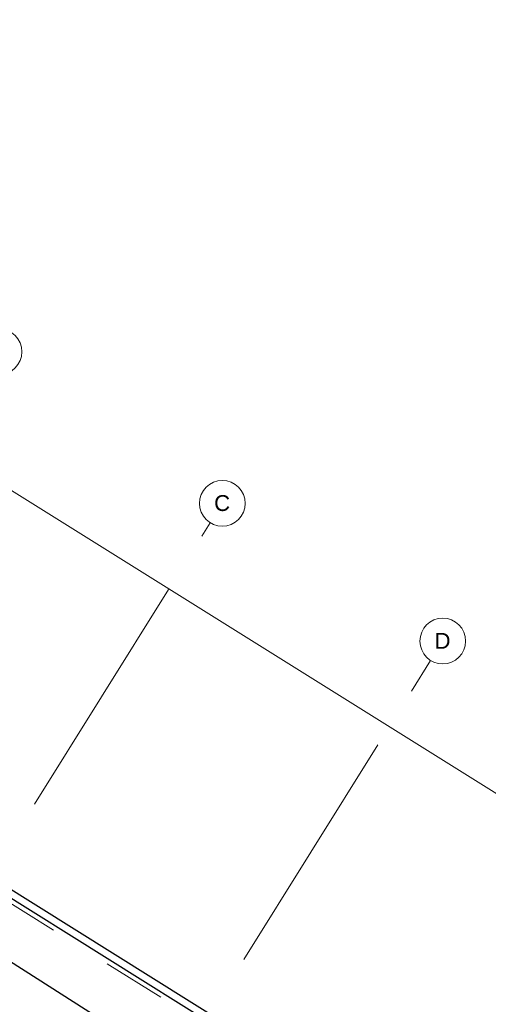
# Model space of a CAD drawing. Header units: inches. Extents: x 21 to 178, y 12 to 156.
# Tile 24 of 25: x 119 to 143, y 107 to 156. Entities that reach past the tile are written whole.
import ezdxf

# ---------------------------------------------------------------- set-up
doc = ezdxf.new("R2010")
doc.units = ezdxf.units.IN
doc.header["$MEASUREMENT"] = 0
doc.linetypes.add('Grid Line', pattern=[22.225, 12.7, -3.175, 3.175, -3.175])
for name, color, linetype, lineweight in [('A-FLOR', 192, 'Continuous', 13), ('A-WALL', 113, 'Continuous', 9), ('S-GRID', 1, 'Continuous', 9), ('S-GRID-IDEN', 1, 'Continuous', 9)]:
    doc.layers.add(name, color=color, linetype=linetype, lineweight=lineweight)
doc.styles.add('Arial_1', font='arial.ttf', dxfattribs={"height": 600})
doc.styles.get("Standard").update_dxf_attribs({"font": 'arial.ttf'})
doc.dimstyles.get("Standard").update_dxf_attribs({"dimtxt": 0.18, "dimasz": 0.18, "dimexe": 0.18, "dimexo": 0.0625, "dimgap": 0.09, "dimtad": 0, "dimtih": 1, "dimtoh": 1, "dimdec": 4, "dimzin": 0, "dimdsep": 46, "dimtxsty": 'Standard', "dimcen": 0.09, "dimadec": 0, "dimazin": 0, "dimtfac": 1, "dimtdec": 4, "dimtofl": 0, "dimtmove": 0, "dimatfit": 3, "dimfxl": 1, "dimtolj": 1, "dimtzin": 0, "dimarcsym": 0})

# ---------------------------------------------------------------- blocks, each defined once
blk = doc.blocks.new('Grid - M_Grid Head - Circle-11506-_منفی')
at = {"layer": 'S-GRID-IDEN'}
blk.add_circle((0, 0), 6.5, dxfattribs=at)
blk = doc.blocks.new('*D110')
at = {"color": 0, "lineweight": -2, "transparency": 16777216}
for p, q in [((115.941, 114.12), (114.327, 111.584)), ((114.576, 111.639), (137.348, 97.151)), ((160.693, 82.299), (137.92, 96.787)), ((162.361, 84.586), (160.748, 82.05))]:
    blk.add_line(p, q, dxfattribs=at)
at = {"color": 0, "transparency": 16777216}
for points in [[(114.592, 111.664), (114.56, 111.614), (114.424, 111.736)], [(160.709, 82.324), (160.677, 82.273), (160.845, 82.202)]]:
    blk.add_solid(points, dxfattribs=at)
at = {"layer": 'Defpoints', "color": 0, "transparency": 16777216}
for p in [(115.974, 114.173), (114.424, 111.736), (162.395, 84.639)]:
    blk.add_point(p, dxfattribs=at)
at = {"color": 0, "transparency": 16777216, "insert": (137.634, 96.969), "char_height": 0.18, "attachment_point": 5}
blk.add_mtext('\\A1;55.0191', dxfattribs=at)

msp = doc.modelspace()

# ---------------------------------------------------------------- linework, layer by layer
at = {"layer": 'A-FLOR'}
msp.add_line((178.15664, 95.54343), (80.71952, 156.4289), dxfattribs=at)
at = {"layer": 'A-WALL', "lineweight": 25}
for p, q in [((163.00822, 84.95321), (117.45454, 113.4183)), ((117.27672, 113.11255), (149.9292, 92.70902))]:
    msp.add_line(p, q, dxfattribs=at)
at = {"layer": 'S-GRID', "linetype": 'Grid Line'}
for p, q in [((72.61491, 41.64333), (128.55372, 131.16415)), ((83.13161, 33.84393), (139.62221, 124.24779))]:
    msp.add_line(p, q, dxfattribs=at)

# ---------------------------------------------------------------- block references
at = {"layer": 'S-GRID-IDEN'}
for p, xscale, yscale, zscale, rotation in [((117.94785, 139.7526), 0.1767626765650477, 0.1767626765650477, 0.1767626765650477, 327.9999999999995), ((129.16258, 132.13852), 0.1767626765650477, 0.1767626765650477, 0.1767626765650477, 327.9999999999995), ((140.23106, 125.22216), 0.1767626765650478, 0.1767626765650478, 0.1767626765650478, 327.9999999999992)]:
    msp.add_blockref('Grid - M_Grid Head - Circle-11506-_منفی', p, dxfattribs=dict(at, xscale=xscale, yscale=yscale, zscale=zscale, rotation=rotation))

# ---------------------------------------------------------------- dimensions: what is measured, and where the dimension line sits
at = {"color": 6}
dim = msp.add_aligned_dim(p1=(162.39498, 84.63895), p2=(115.97443, 114.17258), distance=2.88831, dimstyle='Standard', dxfattribs=at)
dim.commit()
dim.dimension.update_dxf_attribs({"geometry": '*D110', "text_midpoint": (137.63429, 96.96884)})

# ---------------------------------------------------------------- next in the draw order: texts
at = {"layer": 'S-GRID-IDEN', "char_height": 0.79543, "width": 0.9777882, "attachment_point": 1, "style": 'Arial_1', "bg_fill": 3, "box_fill_scale": 1.25, "bg_fill_color": 256, "bg_fill_true_color": 13158600, "bg_fill_transparency": 0}
for s, insert in [('C', (128.75077, 132.55041)), ('D', (139.81926, 125.63406))]:
    msp.add_mtext(s, dxfattribs=dict(at, insert=insert))

# ---------------------------------------------------------------- next in the draw order: linework, layer by layer
at = {"layer": 'S-GRID', "linetype": 'Grid Line'}
msp.add_line((177.22925, 75.36946), (63.71106, 146.3035), dxfattribs=at)

doc.saveas('drawing.dxf')
